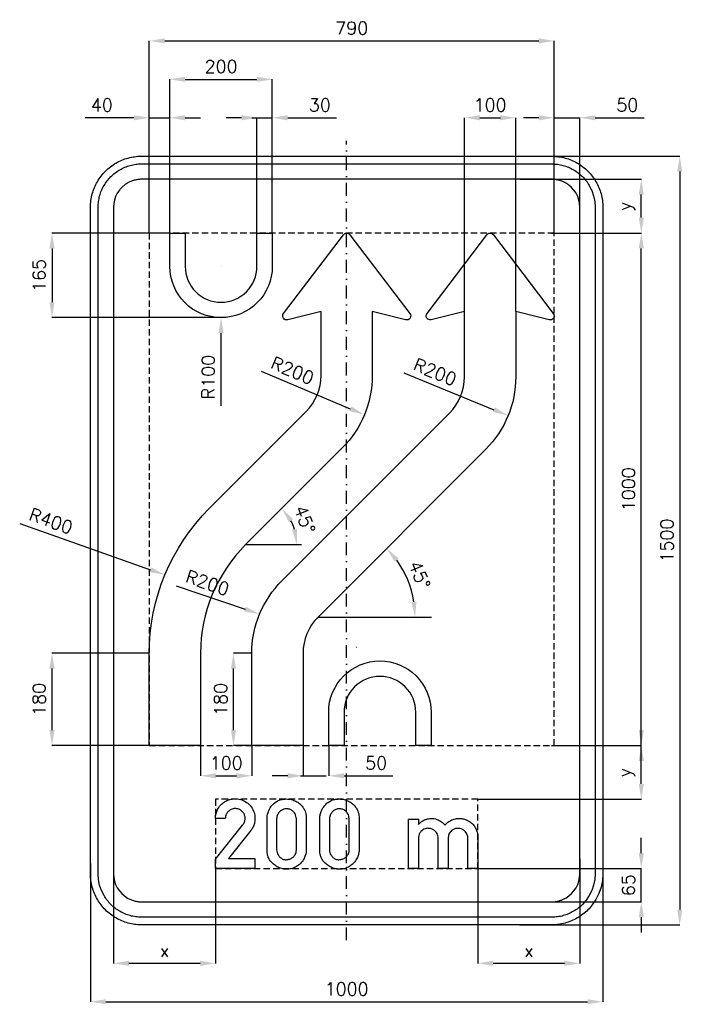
# Model space of a CAD drawing. Header units: millimetres. Extents: x -638 to 655, y -905 to 1016.
import ezdxf

# ---------------------------------------------------------------- set-up
doc = ezdxf.new("R2010")
doc.units = ezdxf.units.MM
doc.header["$LTSCALE"] = 5
doc.linetypes.add('ČERCHOVANÁX2', pattern=[2, 1, -0.5, 0, -0.5])
doc.linetypes.add('ČÁRKOVANÁX2', pattern=[1.5, 1, -0.5])
doc.layers.add('Kóty', color=2, linetype='Continuous')
doc.layers.add('Značka', color=7, linetype='Continuous')
doc.styles.get("Standard").update_dxf_attribs({"font": 'romand.shx', "height": 25})
doc.dimstyles.get("Standard").update_dxf_attribs({"dimtxt": 25, "dimasz": 30, "dimexe": 0.18, "dimexo": 0.0625, "dimgap": 12.5, "dimtad": 1, "dimdec": 0, "dimzin": 0, "dimdsep": 46, "dimtxsty": 'Standard', "dimcen": 0.09, "dimadec": 0, "dimazin": 0, "dimtfac": 1, "dimtdec": 0, "dimtofl": 0, "dimtmove": 0, "dimatfit": 3, "dimfxl": 1, "dimtolj": 1, "dimtzin": 0, "dimarcsym": 0})

# ---------------------------------------------------------------- blocks, each defined once
blk = doc.blocks.new('*D0')
at = {"layer": 'Defpoints', "color": 0, "transparency": 16777216}
for p in [(-455, -595.2), (-256, -640), (-256, -825)]:
    blk.add_point(p, dxfattribs=at)
at = {"layer": 'Kóty', "color": 0, "lineweight": -2, "transparency": 16777216}
for p, q in [((-455, -595.3), (-455, -825.2)), ((-256, -640.1), (-256, -825.2)), ((-425, -825), (-286, -825))]:
    blk.add_line(p, q, dxfattribs=at)
at = {"layer": 'Kóty', "color": 0, "transparency": 16777216}
for points in [[(-425, -820), (-425, -830), (-455, -825)], [(-286, -820), (-286, -830), (-256, -825)]]:
    blk.add_solid(points, dxfattribs=at)
at = {"layer": 'Kóty', "color": 0, "transparency": 16777216, "insert": (-355.5, -800), "char_height": 25, "attachment_point": 5}
blk.add_mtext('\\A1;x', dxfattribs=at)
blk = doc.blocks.new('*D1')
at = {"layer": 'Defpoints', "color": 0, "transparency": 16777216}
for p in [(-500, -630.3), (500, -630.3), (500, -900)]:
    blk.add_point(p, dxfattribs=at)
at = {"layer": 'Kóty', "color": 0, "lineweight": -2, "transparency": 16777216}
for p, q in [((-500, -630.3), (-500, -900.2)), ((500, -630.3), (500, -900.2)), ((-470, -900), (470, -900))]:
    blk.add_line(p, q, dxfattribs=at)
at = {"layer": 'Kóty', "color": 0, "transparency": 16777216}
for points in [[(-470, -895), (-470, -905), (-500, -900)], [(470, -895), (470, -905), (500, -900)]]:
    blk.add_solid(points, dxfattribs=at)
at = {"layer": 'Kóty', "color": 0, "transparency": 16777216, "insert": (0, -875), "char_height": 25, "attachment_point": 5}
blk.add_mtext('\\A1;1000', dxfattribs=at)
blk = doc.blocks.new('*D2')
at = {"layer": 'Defpoints', "color": 0, "transparency": 16777216}
for p in [(256, -640), (575, -640), (350.1, -705)]:
    blk.add_point(p, dxfattribs=at)
at = {"layer": 'Kóty', "color": 0, "lineweight": -2, "transparency": 16777216}
for p, q in [((575, -610), (575, -580)), ((256.1, -640), (575.2, -640)), ((350.2, -705), (575.2, -705)), ((575, -735), (575, -765))]:
    blk.add_line(p, q, dxfattribs=at)
at = {"layer": 'Kóty', "color": 0, "transparency": 16777216}
for points in [[(570, -610), (580, -610), (575, -640)], [(570, -735), (580, -735), (575, -705)]]:
    blk.add_solid(points, dxfattribs=at)
at = {"layer": 'Kóty', "color": 0, "transparency": 16777216, "insert": (550, -672.5), "char_height": 25, "attachment_point": 5, "rotation": 90}
blk.add_mtext('\\A1;65', dxfattribs=at)
blk = doc.blocks.new('*D3')
at = {"layer": 'Defpoints', "color": 0, "transparency": 16777216}
for p in [(400, -400), (575, -400), (256, -505)]:
    blk.add_point(p, dxfattribs=at)
at = {"layer": 'Kóty', "color": 0, "lineweight": -2, "transparency": 16777216}
for p, q in [((400, -400), (575.2, -400)), ((575, -475), (575, -430)), ((256.1, -505), (575.2, -505))]:
    blk.add_line(p, q, dxfattribs=at)
at = {"layer": 'Kóty', "color": 0, "transparency": 16777216}
for points in [[(570, -430), (580, -430), (575, -400)], [(570, -475), (580, -475), (575, -505)]]:
    blk.add_solid(points, dxfattribs=at)
at = {"layer": 'Kóty', "color": 0, "transparency": 16777216, "insert": (545.8, -452.5), "char_height": 25, "attachment_point": 5, "rotation": 90}
blk.add_mtext('\\A1;y', dxfattribs=at)
blk = doc.blocks.new('*D4')
at = {"layer": 'Defpoints', "color": 0, "transparency": 16777216}
for p in [(368.1, 750), (337.4, -750), (650, -750)]:
    blk.add_point(p, dxfattribs=at)
at = {"layer": 'Kóty', "color": 0, "lineweight": -2, "transparency": 16777216}
for p, q in [((368.2, 750), (650.2, 750)), ((650, 720), (650, -720)), ((337.5, -750), (650.2, -750))]:
    blk.add_line(p, q, dxfattribs=at)
at = {"layer": 'Kóty', "color": 0, "transparency": 16777216}
for points in [[(645, 720), (655, 720), (650, 750)], [(645, -720), (655, -720), (650, -750)]]:
    blk.add_solid(points, dxfattribs=at)
at = {"layer": 'Kóty', "color": 0, "transparency": 16777216, "insert": (625, 0), "char_height": 25, "attachment_point": 5, "rotation": 90}
blk.add_mtext('\\A1;1500', dxfattribs=at)
blk = doc.blocks.new('*D5')
at = {"layer": 'Defpoints', "color": 0, "transparency": 16777216}
for p in [(337.6, 705), (575, 705), (425, 600.1)]:
    blk.add_point(p, dxfattribs=at)
at = {"layer": 'Kóty', "color": 0, "lineweight": -2, "transparency": 16777216}
for p, q in [((337.7, 705), (575.2, 705)), ((575, 630.1), (575, 675)), ((425.1, 600.1), (575.2, 600.1))]:
    blk.add_line(p, q, dxfattribs=at)
at = {"layer": 'Kóty', "color": 0, "transparency": 16777216}
for points in [[(570, 675), (580, 675), (575, 705)], [(570, 630.1), (580, 630.1), (575, 600.1)]]:
    blk.add_solid(points, dxfattribs=at)
at = {"layer": 'Kóty', "color": 0, "transparency": 16777216, "insert": (545.8, 652.5), "char_height": 25, "attachment_point": 5, "rotation": 90}
blk.add_mtext('\\A1;y', dxfattribs=at)
blk = doc.blocks.new('*D7')
at = {"layer": 'Defpoints', "color": 0, "transparency": 16777216}
for p in [(399.986, 600.0001), (575, 600.0001), (400.0485, -399.9999)]:
    blk.add_point(p, dxfattribs=at)
at = {"layer": 'Kóty', "color": 0, "lineweight": -2, "transparency": 16777216}
for p, q in [((400.0485, 600.0001), (575.18, 600.0001)), ((575, -369.9999), (575, 570.0001)), ((400.111, -399.9999), (575.18, -399.9999))]:
    blk.add_line(p, q, dxfattribs=at)
at = {"layer": 'Kóty', "color": 0, "transparency": 16777216}
for points in [[(570, 570.0001), (580, 570.0001), (575, 600.0001)], [(570, -369.9999), (580, -369.9999), (575, -399.9999)]]:
    blk.add_solid(points, dxfattribs=at)
at = {"layer": 'Kóty', "color": 0, "transparency": 16777216, "insert": (550, 100.0001), "char_height": 25, "attachment_point": 5, "rotation": 90}
blk.add_mtext('\\A1;1000', dxfattribs=at)
blk = doc.blocks.new('*D10')
at = {"layer": 'Defpoints', "color": 0, "transparency": 16777216}
for p in [(-285.1, -400), (-185.1, -400), (-185.1, -459.1)]:
    blk.add_point(p, dxfattribs=at)
at = {"layer": 'Kóty', "color": 0, "lineweight": -2, "transparency": 16777216}
for p, q in [((-285.1, -400.1), (-285.1, -459.3)), ((-185.1, -400.1), (-185.1, -459.3)), ((-255.1, -459.1), (-215.1, -459.1))]:
    blk.add_line(p, q, dxfattribs=at)
at = {"layer": 'Kóty', "color": 0, "transparency": 16777216}
for points in [[(-255.1, -454.1), (-255.1, -464.1), (-285.1, -459.1)], [(-215.1, -454.1), (-215.1, -464.1), (-185.1, -459.1)]]:
    blk.add_solid(points, dxfattribs=at)
at = {"layer": 'Kóty', "color": 0, "transparency": 16777216, "insert": (-235.1, -434.1), "char_height": 25, "attachment_point": 5}
blk.add_mtext('\\A1;100', dxfattribs=at)
blk = doc.blocks.new('*D11')
at = {"layer": 'Defpoints', "color": 0, "transparency": 16777216}
for p in [(330, 825), (230, 446.7), (330, 446.7)]:
    blk.add_point(p, dxfattribs=at)
at = {"layer": 'Kóty', "color": 0, "lineweight": -2, "transparency": 16777216}
for p, q in [((230, 446.8), (230, 825.2)), ((260, 825), (300, 825)), ((330, 446.8), (330, 825.2))]:
    blk.add_line(p, q, dxfattribs=at)
at = {"layer": 'Kóty', "color": 0, "transparency": 16777216}
for points in [[(260, 830), (260, 820), (230, 825)], [(300, 830), (300, 820), (330, 825)]]:
    blk.add_solid(points, dxfattribs=at)
at = {"layer": 'Kóty', "color": 0, "transparency": 16777216, "insert": (280, 850), "char_height": 25, "attachment_point": 5}
blk.add_mtext('\\A1;100', dxfattribs=at)
blk = doc.blocks.new('*D12')
at = {"layer": 'Defpoints', "color": 0, "transparency": 16777216}
for p in [(-85.1, -400), (-35.1, -400), (-35.1, -459.1)]:
    blk.add_point(p, dxfattribs=at)
at = {"layer": 'Kóty', "color": 0, "lineweight": -2, "transparency": 16777216}
for p, q in [((-85.1, -400.1), (-85.1, -459.3)), ((-35.1, -400.1), (-35.1, -459.3)), ((-115.1, -459.1), (-145.1, -459.1)), ((-5.1, -459.1), (90.4, -459.1))]:
    blk.add_line(p, q, dxfattribs=at)
at = {"layer": 'Kóty', "color": 0, "transparency": 16777216}
for points in [[(-115.1, -454.1), (-115.1, -464.1), (-85.1, -459.1)], [(-5.1, -454.1), (-5.1, -464.1), (-35.1, -459.1)]]:
    blk.add_solid(points, dxfattribs=at)
at = {"layer": 'Kóty', "color": 0, "transparency": 16777216, "insert": (57.6, -434.1), "char_height": 25, "attachment_point": 5}
blk.add_mtext('\\A1;50', dxfattribs=at)
blk = doc.blocks.new('*D13')
at = {"layer": 'Defpoints', "color": 0, "transparency": 16777216}
for p in [(-145.1, 900), (-345.2, 600), (-145.1, 600)]:
    blk.add_point(p, dxfattribs=at)
at = {"layer": 'Kóty', "color": 0, "lineweight": -2, "transparency": 16777216}
for p, q in [((-345.2, 600.1), (-345.2, 900.2)), ((-315.2, 900), (-175.1, 900)), ((-145.1, 600.1), (-145.1, 900.2))]:
    blk.add_line(p, q, dxfattribs=at)
at = {"layer": 'Kóty', "color": 0, "transparency": 16777216}
for points in [[(-315.2, 905), (-315.2, 895), (-345.2, 900)], [(-175.1, 905), (-175.1, 895), (-145.1, 900)]]:
    blk.add_solid(points, dxfattribs=at)
at = {"layer": 'Kóty', "color": 0, "transparency": 16777216, "insert": (-245.1, 925), "char_height": 25, "attachment_point": 5}
blk.add_mtext('\\A1;200', dxfattribs=at)
blk = doc.blocks.new('*D14')
at = {"layer": 'Defpoints', "color": 0, "transparency": 16777216}
for p in [(-145.1, 825), (-175.1, 600), (-145.1, 600.1)]:
    blk.add_point(p, dxfattribs=at)
at = {"layer": 'Kóty', "color": 0, "lineweight": -2, "transparency": 16777216}
for p, q in [((-205.1, 825), (-235.1, 825)), ((-175.1, 600.1), (-175.1, 825.2)), ((-145.1, 600.1), (-145.1, 825.2)), ((-115.1, 825), (-19.6, 825))]:
    blk.add_line(p, q, dxfattribs=at)
at = {"layer": 'Kóty', "color": 0, "transparency": 16777216}
for points in [[(-205.1, 830), (-205.1, 820), (-175.1, 825)], [(-115.1, 830), (-115.1, 820), (-145.1, 825)]]:
    blk.add_solid(points, dxfattribs=at)
at = {"layer": 'Kóty', "color": 0, "transparency": 16777216, "insert": (-52.4, 850), "char_height": 25, "attachment_point": 5}
blk.add_mtext('\\A1;30', dxfattribs=at)
blk = doc.blocks.new('*D15')
at = {"layer": 'Defpoints', "color": 0, "transparency": 16777216}
for p in [(-354.7, -66.9), (22.5, -200.1)]:
    blk.add_point(p, dxfattribs=at)
at = {"layer": 'Kóty', "color": 0, "lineweight": -2, "transparency": 16777216}
for p, q in [((-638.1, 33.2), (-382.9, -56.9)), ((22.4, -200.1), (22.6, -200.1)), ((22.5, -200.2), (22.5, -200))]:
    blk.add_line(p, q, dxfattribs=at)
at = {"layer": 'Kóty', "color": 0, "transparency": 16777216}
blk.add_solid([(-381.3, -52.2), (-384.6, -61.7), (-354.7, -66.9)], dxfattribs=at)
at = {"layer": 'Kóty', "color": 0, "transparency": 16777216, "insert": (-577, 38.1), "char_height": 25, "attachment_point": 5, "rotation": 340.5496}
blk.add_mtext('\\A1;R400', dxfattribs=at)
blk = doc.blocks.new('*D16')
at = {"layer": 'Defpoints', "color": 0, "transparency": 16777216}
for p in [(-169.9, -143.5), (19.5, -207.9)]:
    blk.add_point(p, dxfattribs=at)
at = {"layer": 'Kóty', "color": 0, "lineweight": -2, "transparency": 16777216}
for p, q in [((-332.6, -88.1), (-198.3, -133.8)), ((19.4, -207.9), (19.6, -207.9)), ((19.5, -208), (19.5, -207.8))]:
    blk.add_line(p, q, dxfattribs=at)
at = {"layer": 'Kóty', "color": 0, "transparency": 16777216}
blk.add_solid([(-196.7, -129.1), (-199.9, -138.5), (-169.9, -143.5)], dxfattribs=at)
at = {"layer": 'Kóty', "color": 0, "transparency": 16777216, "insert": (-271.6, -82.5), "char_height": 25, "attachment_point": 5, "rotation": 341.2167}
blk.add_mtext('\\A1;R200', dxfattribs=at)
blk = doc.blocks.new('*D17')
at = {"layer": 'Defpoints', "color": 0, "transparency": 16777216}
for p in [(-149.6, 323.1), (34.7, 245.6)]:
    blk.add_point(p, dxfattribs=at)
at = {"layer": 'Kóty', "color": 0, "lineweight": -2, "transparency": 16777216}
blk.add_line((-167, 330.4), (7.1, 257.2), dxfattribs=at)
at = {"layer": 'Kóty', "color": 0, "transparency": 16777216}
blk.add_solid([(9, 261.8), (5.1, 252.6), (34.7, 245.6)], dxfattribs=at)
at = {"layer": 'Kóty', "color": 0, "transparency": 16777216, "insert": (-105.8, 331.8), "char_height": 25, "attachment_point": 5, "rotation": 337.1911}
blk.add_mtext('\\A1;R200', dxfattribs=at)
blk = doc.blocks.new('*D18')
at = {"layer": 'Defpoints', "color": 0, "transparency": 16777216}
for p in [(130, 319.4), (315.2, 243.9)]:
    blk.add_point(p, dxfattribs=at)
at = {"layer": 'Kóty', "color": 0, "lineweight": -2, "transparency": 16777216}
blk.add_line((111.4, 327), (287.4, 255.3), dxfattribs=at)
at = {"layer": 'Kóty', "color": 0, "transparency": 16777216}
blk.add_solid([(289.3, 259.9), (285.6, 250.6), (315.2, 243.9)], dxfattribs=at)
at = {"layer": 'Kóty', "color": 0, "transparency": 16777216, "insert": (172.6, 329), "char_height": 25, "attachment_point": 5, "rotation": 337.8407}
blk.add_mtext('\\A1;R200', dxfattribs=at)
blk = doc.blocks.new('*D19')
at = {"layer": 'Defpoints', "color": 0, "transparency": 16777216}
for p in [(271.4, 178), (127.1, -100.3), (-55.8, -149.3), (-55.8, -149.3), (165.5, -149.3)]:
    blk.add_point(p, dxfattribs=at)
at = {"layer": 'Kóty', "color": 0, "lineweight": -2, "transparency": 16777216}
blk.add_arc((-55.8, -149.3), 189.4, 9.0844, 35.9156, dxfattribs=at)
at = {"layer": 'Kóty', "color": 0, "transparency": 16777216}
for points in [[(93.8, -41.4), (101.4, -34.9), (78.1, -15.4)], [(136.2, -119), (126.2, -119.8), (133.6, -149.3)]]:
    blk.add_solid(points, dxfattribs=at)
at = {"layer": 'Kóty', "color": 0, "transparency": 16777216, "insert": (142.3, -67.2), "char_height": 25, "attachment_point": 5, "rotation": 292.5}
blk.add_mtext('\\A1;45°', dxfattribs=at)
blk = doc.blocks.new('*D20')
at = {"layer": 'Defpoints', "color": 0, "transparency": 16777216}
for p in [(-575, -220), (-385.1, -220), (-385.1, -400)]:
    blk.add_point(p, dxfattribs=at)
at = {"layer": 'Kóty', "color": 0, "lineweight": -2, "transparency": 16777216}
for p, q in [((-385.2, -220), (-575.2, -220)), ((-575, -370), (-575, -250)), ((-385.2, -400), (-575.2, -400))]:
    blk.add_line(p, q, dxfattribs=at)
at = {"layer": 'Kóty', "color": 0, "transparency": 16777216}
for points in [[(-580, -250), (-570, -250), (-575, -220)], [(-580, -370), (-570, -370), (-575, -400)]]:
    blk.add_solid(points, dxfattribs=at)
at = {"layer": 'Kóty', "color": 0, "transparency": 16777216, "insert": (-600, -310), "char_height": 25, "attachment_point": 5, "rotation": 90}
blk.add_mtext('\\A1;180', dxfattribs=at)
blk = doc.blocks.new('*D21')
at = {"layer": 'Defpoints', "color": 0, "transparency": 16777216}
for p in [(-385.1, 825), (-385.1, 600), (-345.1, 600)]:
    blk.add_point(p, dxfattribs=at)
at = {"layer": 'Kóty', "color": 0, "lineweight": -2, "transparency": 16777216}
for p, q in [((-415.1, 825), (-510.6, 825)), ((-385.1, 600.1), (-385.1, 825.2)), ((-345.1, 600.1), (-345.1, 825.2)), ((-315.1, 825), (-285.1, 825))]:
    blk.add_line(p, q, dxfattribs=at)
at = {"layer": 'Kóty', "color": 0, "transparency": 16777216}
for points in [[(-415.1, 830), (-415.1, 820), (-385.1, 825)], [(-315.1, 830), (-315.1, 820), (-345.1, 825)]]:
    blk.add_solid(points, dxfattribs=at)
at = {"layer": 'Kóty', "color": 0, "transparency": 16777216, "insert": (-477.8, 850), "char_height": 25, "attachment_point": 5}
blk.add_mtext('\\A1;40', dxfattribs=at)
blk = doc.blocks.new('*D22')
at = {"layer": 'Defpoints', "color": 0, "transparency": 16777216}
for p in [(404.9, 975), (-385.1, 600), (404.9, 600)]:
    blk.add_point(p, dxfattribs=at)
at = {"layer": 'Kóty', "color": 0, "lineweight": -2, "transparency": 16777216}
for p, q in [((-385.1, 600.1), (-385.1, 975.2)), ((-355.1, 975), (374.9, 975)), ((404.9, 600.1), (404.9, 975.2))]:
    blk.add_line(p, q, dxfattribs=at)
at = {"layer": 'Kóty', "color": 0, "transparency": 16777216}
for points in [[(-355.1, 980), (-355.1, 970), (-385.1, 975)], [(374.9, 980), (374.9, 970), (404.9, 975)]]:
    blk.add_solid(points, dxfattribs=at)
at = {"layer": 'Kóty', "color": 0, "transparency": 16777216, "insert": (9.9, 1000), "char_height": 25, "attachment_point": 5}
blk.add_mtext('\\A1;790', dxfattribs=at)
blk = doc.blocks.new('*D23')
at = {"layer": 'Defpoints', "color": 0, "transparency": 16777216}
for p in [(-345.2, 600.1), (-575, 435), (-245.1, 435)]:
    blk.add_point(p, dxfattribs=at)
at = {"layer": 'Kóty', "color": 0, "lineweight": -2, "transparency": 16777216}
for p, q in [((-345.2, 600.1), (-575.2, 600.1)), ((-575, 570.1), (-575, 465)), ((-245.2, 435), (-575.2, 435))]:
    blk.add_line(p, q, dxfattribs=at)
at = {"layer": 'Kóty', "color": 0, "transparency": 16777216}
for points in [[(-580, 570.1), (-570, 570.1), (-575, 600.1)], [(-580, 465), (-570, 465), (-575, 435)]]:
    blk.add_solid(points, dxfattribs=at)
at = {"layer": 'Kóty', "color": 0, "transparency": 16777216, "insert": (-600, 517.5), "char_height": 25, "attachment_point": 5, "rotation": 90}
blk.add_mtext('\\A1;165', dxfattribs=at)
blk = doc.blocks.new('*D24')
at = {"layer": 'Defpoints', "color": 0, "transparency": 16777216}
for p in [(455, -621.3), (256.1, -640), (455, -825)]:
    blk.add_point(p, dxfattribs=at)
at = {"layer": 'Kóty', "color": 0, "lineweight": -2, "transparency": 16777216}
for p, q in [((455, -621.3), (455, -825.2)), ((256.1, -640), (256.1, -825.2)), ((286.1, -825), (425, -825))]:
    blk.add_line(p, q, dxfattribs=at)
at = {"layer": 'Kóty', "color": 0, "transparency": 16777216}
for points in [[(286.1, -820), (286.1, -830), (256.1, -825)], [(425, -820), (425, -830), (455, -825)]]:
    blk.add_solid(points, dxfattribs=at)
at = {"layer": 'Kóty', "color": 0, "transparency": 16777216, "insert": (355.5, -800), "char_height": 25, "attachment_point": 5}
blk.add_mtext('\\A1;x', dxfattribs=at)
blk = doc.blocks.new('*D25')
at = {"layer": 'Defpoints', "color": 0, "transparency": 16777216}
for p in [(455, 825), (404.9, 600.1), (455, 600)]:
    blk.add_point(p, dxfattribs=at)
at = {"layer": 'Kóty', "color": 0, "lineweight": -2, "transparency": 16777216}
for p, q in [((374.9, 825), (344.9, 825)), ((404.9, 600.1), (404.9, 825.2)), ((455, 600.1), (455, 825.2)), ((485, 825), (580.5, 825))]:
    blk.add_line(p, q, dxfattribs=at)
at = {"layer": 'Kóty', "color": 0, "transparency": 16777216}
for points in [[(374.9, 830), (374.9, 820), (404.9, 825)], [(485, 830), (485, 820), (455, 825)]]:
    blk.add_solid(points, dxfattribs=at)
at = {"layer": 'Kóty', "color": 0, "transparency": 16777216, "insert": (547.7, 850), "char_height": 25, "attachment_point": 5}
blk.add_mtext('\\A1;50', dxfattribs=at)
blk = doc.blocks.new('*D26')
at = {"layer": 'Defpoints', "color": 0, "transparency": 16777216}
for p in [(-245.1, 535), (-245.1, 435)]:
    blk.add_point(p, dxfattribs=at)
at = {"layer": 'Kóty', "color": 0, "lineweight": -2, "transparency": 16777216}
for p, q in [((-245.2, 535), (-245, 535)), ((-245.1, 534.9), (-245.1, 535.1)), ((-245.1, 263.1), (-245.1, 405))]:
    blk.add_line(p, q, dxfattribs=at)
at = {"layer": 'Kóty', "color": 0, "transparency": 16777216}
blk.add_solid([(-250.1, 405), (-240.1, 405), (-245.1, 435)], dxfattribs=at)
at = {"layer": 'Kóty', "color": 0, "transparency": 16777216, "insert": (-270.1, 319), "char_height": 25, "attachment_point": 5, "rotation": 90}
blk.add_mtext('\\A1;R100', dxfattribs=at)
blk = doc.blocks.new('*D27')
at = {"layer": 'Defpoints', "color": 0, "transparency": 16777216}
for p in [(-220.9, -220), (-185.1, -220), (-185.1, -400.1)]:
    blk.add_point(p, dxfattribs=at)
at = {"layer": 'Kóty', "color": 0, "lineweight": -2, "transparency": 16777216}
for p, q in [((-185.2, -220), (-221.1, -220)), ((-220.9, -370.1), (-220.9, -250)), ((-185.2, -400.1), (-221.1, -400.1))]:
    blk.add_line(p, q, dxfattribs=at)
at = {"layer": 'Kóty', "color": 0, "transparency": 16777216}
for points in [[(-225.9, -250), (-215.9, -250), (-220.9, -220)], [(-225.9, -370.1), (-215.9, -370.1), (-220.9, -400.1)]]:
    blk.add_solid(points, dxfattribs=at)
at = {"layer": 'Kóty', "color": 0, "transparency": 16777216, "insert": (-245.9, -310), "char_height": 25, "attachment_point": 5, "rotation": 90}
blk.add_mtext('\\A1;180', dxfattribs=at)

msp = doc.modelspace()

# ---------------------------------------------------------------- linework, layer by layer
at = {"color": 5}
for points in [[(-175.1, 535), (-175.1, 570), (-175.1, 600), (-145.1, 600), (-145.1, 535, -0.414214), (-245.1, 435), (-245.1, 435, -0.414214), (-345.1, 535), (-345.1, 600), (-315.1, 600), (-315.1, 570), (-315.1, 535, 0.414214), (-245.1, 465, 0.414214)], [(-5.1, -335), (-5.1, -370), (-5.1, -400), (-35.1, -400), (-35.1, -335, -0.414214), (64.9, -235), (64.9, -235, -0.414214), (164.9, -335), (164.9, -400), (134.9, -400), (134.9, -370), (134.9, -335, 0.414214), (64.9, -265, 0.414214)]]:
    msp.add_lwpolyline(points, format="xyb", close=True, dxfattribs=at)
at = {"layer": 'Kóty'}
for points in [[(-385.1, 825), (-345.2, 825)], [(-185.1, 825), (-145.1, 825)], [(404.9, 825), (455, 825)], [(-197.2, -7.9), (-88.1, -7.9)], [(-55.8, -149.3), (165.5, -149.3)], [(575, -440), (575, -360.1)], [(-90, -459.1), (-40, -459.1)], [(575, -705), (575, -640)]]:
    msp.add_lwpolyline(points, dxfattribs=at)
msp.add_arc((-197.2, -7.9), 100, 17.2458, 27.7542, dxfattribs=at)
for points in [[(-112.7, 35.8), (-104.7, 41.7), (-126.5, 62.9)], [(-96.7, 22.5), (-106.6, 21), (-97.2, -7.9)]]:
    msp.add_solid(points, dxfattribs=at)
at = {"layer": 'Značka', "color": 6, "linetype": 'ČERCHOVANÁX2', "ltscale": 5}
msp.add_lwpolyline([(0, -780), (0, 780)], dxfattribs=at)
at = {"layer": 'Značka', "color": 5}
for points in [[(-400, -750), (-400.4, -750), (-400.8, -750, -0.032183), (-413.7, -749.1, -0.035439), (-426.4, -746.5, -0.036257), (-438.7, -742.3, -0.03443), (-450.2, -736.5, -0.033714), (-461, -729.3, -0.034097), (-470.7, -720.7, -0.034214), (-479.3, -711, -0.034227), (-486.5, -700.2, -0.034043), (-492.3, -688.7, -0.033425), (-496.5, -676.4, -0.034175), (-499.1, -663.7, -0.036736), (-500, -650.8), (-500, -650.4), (-500, -650), (-500, 650), (-500, 650.4), (-500, 650.8, -0.032199), (-499.1, 663.7, -0.035471), (-496.5, 676.4, -0.036317), (-492.3, 688.7, -0.034475), (-486.5, 700.2, -0.033721), (-479.3, 711, -0.034112), (-470.7, 720.7, -0.034202), (-461, 729.3, -0.034232), (-450.2, 736.5, -0.034043), (-438.6, 742.3, -0.033406), (-426.4, 746.5, -0.034114), (-413.7, 749.1, -0.036744), (-400.8, 750, -0.001244), (-400.4, 750), (-400, 750), (400, 750), (400.4, 750), (400.8, 750, -0.032171), (413.7, 749.1, -0.035444), (426.4, 746.5, -0.036278), (438.7, 742.3, -0.034417), (450.2, 736.5, -0.033715), (461, 729.3, -0.034079), (470.7, 720.7, -0.034187), (479.3, 711, -0.03426), (486.5, 700.2, -0.034014), (492.3, 688.7, -0.033389), (496.5, 676.4, -0.034103), (499.1, 663.7, -0.036699), (500, 650.8), (500, 650.4), (500, 650), (500, -650), (500, -650.4), (500, -650.8), (499.1, -663.7), (496.5, -676.4), (492.3, -688.7), (486.5, -700.2), (479.3, -711, -0.034079), (470.7, -720.7, -0.034227), (461, -729.3, -0.034227), (450.2, -736.5, -0.034044), (438.6, -742.3, -0.033411), (426.4, -746.5, -0.034138), (413.7, -749.1, -0.036742), (400.8, -750), (400.4, -750), (400, -750), (-400, -750)], [(-400, -735), (-400.3, -735), (-400.7, -735, -0.03218), (-411.6, -734.2, -0.035444), (-422.4, -732, -0.036271), (-432.9, -728.5, -0.034415), (-442.7, -723.5, -0.033717), (-451.9, -717.4, -0.034108), (-460.1, -710.1, -0.034254), (-467.4, -701.9, -0.034247), (-473.5, -692.7), (-478.4, -682.9), (-482, -672.4), (-484.3, -661.6), (-485, -650.7), (-485, -650.3), (-485, -650), (-485, 650), (-485, 650.3), (-485, 650.7, -0.032197), (-484.2, 661.6, -0.035483), (-482, 672.4, -0.03622), (-478.5, 682.9, -0.034427), (-473.5, 692.7, -0.033731), (-467.4, 701.8, -0.034073), (-460.1, 710.1, -0.034235), (-451.9, 717.4, -0.034229), (-442.7, 723.5, -0.034047), (-432.9, 728.4, -0.0334), (-422.4, 732, -0.034125), (-411.6, 734.3, -0.036744), (-400.7, 735), (-400.3, 735), (-400, 735), (400, 735), (400.3, 735), (400.7, 735, -0.032173), (411.6, 734.2, -0.03544), (422.4, 732, -0.036264), (432.9, 728.5, -0.034392), (442.7, 723.5, -0.033741), (451.9, 717.4, -0.034102), (460.1, 710.1, -0.03422), (467.4, 701.9, -0.034175), (473.5, 692.7, -0.034047), (478.4, 682.8), (482, 672.4), (484.3, 661.6), (485, 650.7), (485, 650.3), (485, 650), (485, -650), (485, -650.3), (485, -650.7), (484.2, -661.6), (482, -672.4), (478.5, -682.9), (473.5, -692.7), (467.4, -701.9), (460.1, -710.1, -0.034232), (451.9, -717.4, -0.034207), (442.7, -723.5, -0.034029), (432.9, -728.4, -0.033433), (422.4, -732, -0.034131), (411.6, -734.3, -0.036744), (400.7, -735), (400.3, -735), (400, -735), (-400, -735)], [(-400, -705), (400, -705), (400.2, -705), (400.4, -705, 0.032178), (407.5, -704.5, 0.035432), (414.5, -703.1, 0.036276), (421.3, -700.8, 0.03445), (427.6, -697.6), (433.6, -693.6), (438.9, -688.9), (443.6, -683.6), (447.6, -677.6), (450.8, -671.3), (453.1, -664.5), (454.5, -657.5), (455, -650.4), (455, -650.2), (455, -650), (455, 650), (455, 650.2), (455, 650.4), (454.5, 657.5), (453.1, 664.5), (450.8, 671.3), (447.6, 677.6), (443.6, 683.5), (438.9, 688.9), (433.6, 693.6, 0.034196), (427.6, 697.6, 0.034078), (421.3, 700.8, 0.033414), (414.5, 703, 0.034122), (407.5, 704.5, 0.036736), (400.4, 705), (400.2, 705), (400, 705), (-400, 705), (-400.2, 705), (-400.4, 705, 0.032203), (-407.5, 704.5, 0.035451), (-414.5, 703, 0.036231), (-421.3, 700.8, 0.034384), (-427.6, 697.6, 0.033729), (-433.6, 693.6, 0.034171), (-438.9, 688.9, 0.034191), (-443.6, 683.5), (-447.6, 677.6), (-450.8, 671.3), (-453.1, 664.5), (-454.5, 657.5), (-455, 650.4), (-455, 650.2), (-455, 650), (-455, -650), (-455, -650.2), (-455, -650.4), (-454.5, -657.5), (-453.1, -664.5), (-450.8, -671.3), (-447.6, -677.6), (-443.6, -683.6), (-438.9, -688.9), (-433.6, -693.6), (-427.6, -697.6, 0.034011), (-421.3, -700.7, 0.033398), (-414.5, -703.1, 0.034119), (-407.5, -704.5, 0.036746), (-400.4, -705), (-400.2, -705), (-400, -705)], [(-256, -640), (-256, -622), (-203.2, -555.5), (-202.4, -554.5, 0.012138), (-201.7, -553.5, 0.082996), (-198.9, -547.5, 0.094412), (-198.2, -540.9, 0.092138), (-199.6, -534.9, 0.084044), (-203, -529.7, 0.098136), (-209, -525, 0.106051), (-216.2, -523.1, 0.106169), (-223.6, -524, 0.099954), (-230.1, -527.8, 0.08372), (-234.1, -532.5, 0.09165), (-236.3, -538.2, 0.026159), (-236.6, -540.2, 0.008682), (-236.8, -542.3), (-256, -542.3, -0.003381), (-256, -540.5, -0.010126), (-255.9, -538.7, -0.059424), (-254.3, -530.6, -0.058235), (-250.8, -523, -0.072149), (-244.4, -514.7, -0.072222), (-235.9, -508.6, -0.061478), (-227.8, -505.3, -0.059942), (-219, -504, -0.083064), (-206.6, -505.4, -0.087048), (-195.2, -510.9, -0.087764), (-186.2, -519.7, -0.087796), (-180.6, -530.9, -0.068482), (-178.9, -540.5, -0.062417), (-179.7, -550.3, -0.050694), (-181.8, -557.5, -0.061842), (-185.5, -564), (-186.2, -565), (-186.9, -566), (-230.8, -620.7), (-179, -620.7), (-179, -640), (-256, -640)], [(-155.3, -544.1), (-155.4, -542.9), (-155.3, -541.7, -0.049014), (-154.5, -534.3, -0.049992), (-152.1, -527.2, -0.079534), (-145.9, -517, -0.089084), (-136.8, -509.4, -0.059797), (-129.8, -506.2, -0.052019), (-122.3, -504.6, -0.062018), (-112.5, -504.6, -0.064502), (-103, -507, -0.055438), (-95.6, -510.7, -0.055489), (-89.2, -515.9, -0.051116), (-84.6, -521.5, -0.054897), (-81.2, -528, -0.045232), (-79.5, -533.5, -0.045976), (-78.8, -539.3, -0.0123), (-78.7, -541.3), (-78.8, -543.3), (-78.8, -602.1), (-78.8, -603.3), (-78.8, -604.5, -0.051778), (-79.7, -611.5, -0.049696), (-82, -618.2, -0.066797), (-87, -626.7, -0.065904), (-94.1, -633.5, -0.0611), (-101.7, -638.2, -0.064143), (-110.2, -640.8, -0.069661), (-120, -641.3, -0.06745), (-129.6, -639.2, -0.056809), (-137.3, -635.5, -0.049587), (-144.1, -630.3, -0.048056), (-149.2, -624.8, -0.065879), (-152.9, -618.2, -0.054765), (-154.7, -612.3, -0.04236), (-155.3, -606.2), (-155.4, -604.1), (-155.3, -602.1), (-155.3, -544.1)], [(-52.3, -544.1), (-52.3, -542.9), (-52.3, -541.7, -0.049014), (-51.5, -534.3, -0.049992), (-49.1, -527.2, -0.079534), (-42.9, -517, -0.089084), (-33.8, -509.4, -0.059797), (-26.8, -506.2, -0.052019), (-19.3, -504.6, -0.062018), (-9.5, -504.6, -0.064502), (0, -507, -0.055436), (7.4, -510.7, -0.055479), (13.8, -515.9, -0.051103), (18.4, -521.5, -0.05489), (21.8, -528, -0.045227), (23.5, -533.5, -0.045971), (24.2, -539.3), (24.3, -541.3), (24.2, -543.3), (24.2, -602.1), (24.2, -603.3), (24.2, -604.5, -0.05177), (23.3, -611.5, -0.049684), (21, -618.2, -0.066797), (16, -626.7, -0.065904), (8.9, -633.5, -0.0611), (1.3, -638.2, -0.064143), (-7.2, -640.8, -0.069661), (-17, -641.3, -0.06745), (-26.5, -639.2, -0.056809), (-34.3, -635.5, -0.049587), (-41.1, -630.3, -0.048056), (-46.2, -624.8, -0.065879), (-49.9, -618.2, -0.054765), (-51.7, -612.3, -0.04236), (-52.3, -606.2), (-52.4, -604.1), (-52.3, -602.1), (-52.3, -544.1)], [(-136.8, -544.1), (-136.8, -602.1), (-136.8, -602.9), (-136.8, -603.7, 0.073868), (-135.9, -608.7, 0.05952), (-133.6, -613.4, 0.070724), (-129.8, -618.2, 0.094577), (-124.7, -621.5, 0.108401), (-118, -622.8, 0.087552), (-111, -621.5, 0.078156), (-105.5, -618.6, 0.088171), (-101.3, -614.2, 0.061762), (-99.4, -610.5, 0.061186), (-98.4, -606.5, 0.025185), (-98.2, -604.3), (-98.1, -602.1), (-98.1, -544.1), (-98.2, -542.2, 0.016491), (-98.5, -540.3, 0.05832), (-99.7, -535.5, 0.064722), (-102.1, -531.2, 0.088094), (-106.7, -526.6, 0.09789), (-112.6, -523.9, 0.099844), (-119.2, -523.5, 0.088272), (-125.5, -525.5, 0.07416), (-130.2, -528.7, 0.075674), (-133.7, -533.1, 0.0526), (-135.4, -536.7, 0.046071), (-136.4, -540.6, 0.014329), (-136.6, -542.4), (-136.8, -544.1)], [(-33.8, -544.1), (-33.8, -602.1), (-33.8, -602.9), (-33.8, -603.7, 0.073868), (-32.9, -608.7, 0.05952), (-30.6, -613.4, 0.070724), (-26.8, -618.2, 0.094577), (-21.7, -621.5, 0.108401), (-15, -622.8, 0.087552), (-8, -621.5, 0.078156), (-2.5, -618.6, 0.088171), (1.7, -614.2, 0.061762), (3.6, -610.5, 0.061186), (4.6, -606.5, 0.025185), (4.8, -604.3), (4.9, -602.1), (4.9, -544.1), (4.8, -542.2), (4.5, -540.3, 0.05832), (3.3, -535.5, 0.064722), (0.9, -531.2, 0.088094), (-3.7, -526.6, 0.09789), (-9.6, -523.9, 0.099844), (-16.2, -523.5, 0.088272), (-22.5, -525.5, 0.07416), (-27.2, -528.7, 0.075674), (-30.6, -533.1, 0.0526), (-32.4, -536.7, 0.046071), (-33.4, -540.6), (-33.6, -542.4), (-33.8, -544.1)], [(120.7, -640), (120.7, -543.5), (140, -543.5), (140, -554.3), (141.1, -553.1), (142.2, -551.9, -0.053803), (147.4, -547.6, -0.054632), (153.5, -544.6, -0.049774), (159.4, -542.8, -0.049911), (165.4, -542.3, -0.044592), (170.8, -542.7, -0.04535), (176, -544.1, -0.041529), (180.8, -546.2, -0.034776), (185.2, -549, -0.023451), (187.6, -550.9, -0.033521), (189.8, -553.1), (190.8, -554.3), (191.8, -555.6), (192.9, -554.2), (194.1, -552.9, -0.072062), (201.3, -547.3, -0.066464), (209.9, -543.8, -0.035522), (214.6, -542.7, -0.035835), (219.4, -542.3, -0.050522), (226.3, -542.9, -0.049654), (233, -544.8, -0.068281), (241.4, -549.3, -0.073294), (248.2, -556, -0.056856), (252.2, -562.4, -0.048826), (254.8, -569.4), (255.5, -572, -0.024984), (255.9, -574.6), (256, -575.8), (256, -577), (256, -640), (236.7, -640), (236.7, -580.9), (236.6, -580.2), (236.6, -579.4, 0.050225), (236, -575.8, 0.050887), (234.7, -572.4, 0.06771), (232, -568.3, 0.06694), (228.3, -565, 0.073522), (223.5, -562.6, 0.074316), (218.2, -561.6, 0.080744), (212.3, -562.2, 0.080674), (206.9, -564.6, 0.070511), (203, -567.8, 0.075394), (200.2, -571.9, 0.050743), (198.9, -575.4, 0.032961), (198.2, -579.1), (198.1, -579.6), (198, -580.1), (198, -640), (178.7, -640), (178.7, -580.5), (178.7, -579.7), (178.6, -578.9, 0.073753), (177.5, -574.1, 0.06903), (175, -569.7, 0.074717), (171.3, -565.8, 0.073775), (166.6, -563.1, 0.089058), (159.9, -561.6, 0.093652), (153.2, -562.5, 0.073316), (148.6, -564.7, 0.07114), (144.9, -568, 0.076998), (141.7, -572.8, 0.07798), (140.2, -578.3), (140.1, -579.1), (140, -579.8), (140, -640), (120.7, -640)]]:
    msp.add_lwpolyline(points, format="xyb", dxfattribs=at)
at = {"layer": 'Značka', "color": 6, "linetype": 'ČÁRKOVANÁX2', "ltscale": 2.5}
for points in [[(-385.1, -400), (404.9, -400), (404.9, 600), (-385.1, 600)], [(-256, -640), (256, -640), (256, -505), (-256, -505)]]:
    msp.add_lwpolyline(points, close=True, dxfattribs=at)
at = {"layer": 'Značka', "color": 5}
for points in [[(123.3, 443.3, -0.707858), (115, 430.7), (50, 446.7), (50, 322, -0.198751), (-8.6, 180.8), (-197.2, -7.9, 0.198912), (-285.1, -220), (-285.1, -400), (-385.1, -400), (-385.1, -220, -0.198912), (-268, 62.8), (-79.3, 251.5, 0.198744), (-50, 322.1), (-50, 446.7), (-114.9, 430.7, -0.707858), (-123.2, 443.3), (-6.3, 596.8, -0.495587), (6.4, 596.8)], [(330, 446.7), (330, 319.4, -0.198912), (271.4, 178), (-55.8, -149.3, 0.198912), (-85.1, -220), (-85.1, -400), (-185.1, -400), (-185.1, -220, -0.198912), (-126.5, -78.6), (200.7, 248.7, 0.198912), (230, 319.4), (230, 446.7), (165, 430.7, -0.707858), (156.8, 443.3), (273.6, 596.8, -0.495587), (286.4, 596.8), (403.3, 443.3, -0.707858), (395, 430.7)]]:
    msp.add_lwpolyline(points, format="xyb", close=True, dxfattribs=at)

# ---------------------------------------------------------------- texts
at = {"layer": 'Kóty', "insert": (-81.8, 41.1), "char_height": 25, "attachment_point": 5, "rotation": 290.4169}
msp.add_mtext('\\A1;45°', dxfattribs=at)

# ---------------------------------------------------------------- dimensions: what is measured, and where the dimension line sits
at = {"layer": 'Kóty'}
for base, p1, p2, picture, middle in [((404.9, 975), (-385.1, 600), (404.9, 600), '*D22', (9.9, 1000)), ((-145.1, 900), (-345.2, 600), (-145.1, 600), '*D13', (-245.1, 925)), ((-385.1, 825), (-345.1, 600), (-385.1, 600), '*D21', (-477.8, 850)), ((-145.1, 825), (-175.1, 600), (-145.1, 600.1), '*D14', (-52.4, 850)), ((330, 825), (230, 446.7), (330, 446.7), '*D11', (280, 850)), ((455, 825), (404.9, 600.1), (455, 600), '*D25', (547.7, 850)), ((-185.1, -459.1), (-285.1, -400), (-185.1, -400), '*D10', (-235.1, -434.1)), ((-35.1, -459.1), (-85.1, -400), (-35.1, -400), '*D12', (57.6, -434.1)), ((500, -900), (-500, -630.3), (500, -630.3), '*D1', (0, -875))]:
    dim = msp.add_linear_dim(base=base, p1=p1, p2=p2, dimstyle='Standard', dxfattribs=at)
    dim.commit()
    dim.dimension.update_dxf_attribs({"geometry": picture, "text_midpoint": middle})
for base, p1, p2, picture, middle in [((650, -750), (368.1, 750), (337.4, -750), '*D4', (625, 0)), ((-575, 435), (-345.2, 600.1), (-245.1, 435), '*D23', (-600, 517.5)), ((575, 600), (400, -400), (400, 600), '*D7', (550, 100)), ((-575, -220), (-385.1, -400), (-385.1, -220), '*D20', (-600, -310)), ((-220.9, -220), (-185.1, -400.1), (-185.1, -220), '*D27', (-245.9, -310)), ((575, -640), (350.1, -705), (256, -640), '*D2', (550, -672.5))]:
    dim = msp.add_linear_dim(base=base, p1=p1, p2=p2, angle=90, dimstyle='Standard', dxfattribs=at)
    dim.commit()
    dim.dimension.update_dxf_attribs({"geometry": picture, "text_midpoint": middle})
for base, p1, p2, picture, middle in [((575, 705), (425, 600.1), (337.6, 705), '*D5', (545.8, 652.5)), ((575, -400), (256, -505), (400, -400), '*D3', (545.8, -452.5))]:
    dim = msp.add_linear_dim(base=base, p1=p1, p2=p2, angle=90, text='y', dimstyle='Standard', dxfattribs=at)
    dim.commit()
    dim.dimension.update_dxf_attribs({"geometry": picture, "text_midpoint": middle})
for center, mpoint, picture, middle in [((-245.1, 535), (-245.1, 435), '*D26', (-270.1, 319)), ((19.5, -207.9), (-169.9, -143.5), '*D16', (-271.6, -82.5))]:
    dim = msp.add_radius_dim(center=center, mpoint=mpoint, dimstyle='Standard', dxfattribs=at)
    dim.commit()
    dim.dimension.update_dxf_attribs({"geometry": picture, "text_midpoint": middle})
for center, mpoint, picture, middle in [((-149.6, 323.1), (34.7, 245.6), '*D17', (-115.5, 308.7)), ((130, 319.4), (315.2, 243.9), '*D18', (163.2, 305.9)), ((22.5, -200.1), (-354.7, -66.9), '*D15', (-585.3, 14.5))]:
    dim = msp.add_radius_dim(center=center, mpoint=mpoint, dimstyle='Standard', dxfattribs=at)
    dim.commit()
    dim.dimension.update_dxf_attribs({"geometry": picture, "text_midpoint": middle, "dimtype": 164})
dim = msp.add_angular_dim_2l(base=(127.1, -100.3), line1=((-55.8, -149.3), (165.5, -149.3)), line2=((271.4, 178), (-55.8, -149.3)), dimstyle='Standard', dxfattribs=at)
dim.commit()
dim.dimension.update_dxf_attribs({"geometry": '*D19', "text_midpoint": (142.3, -67.2)})
for base, p1, p2, picture, middle in [((-256, -825), (-455, -595.2), (-256, -640), '*D0', (-355.5, -800)), ((455, -825), (256.1, -640), (455, -621.3), '*D24', (355.5, -800))]:
    dim = msp.add_linear_dim(base=base, p1=p1, p2=p2, text='x', dimstyle='Standard', dxfattribs=at)
    dim.commit()
    dim.dimension.update_dxf_attribs({"geometry": picture, "text_midpoint": middle})

doc.saveas('drawing.dxf')
